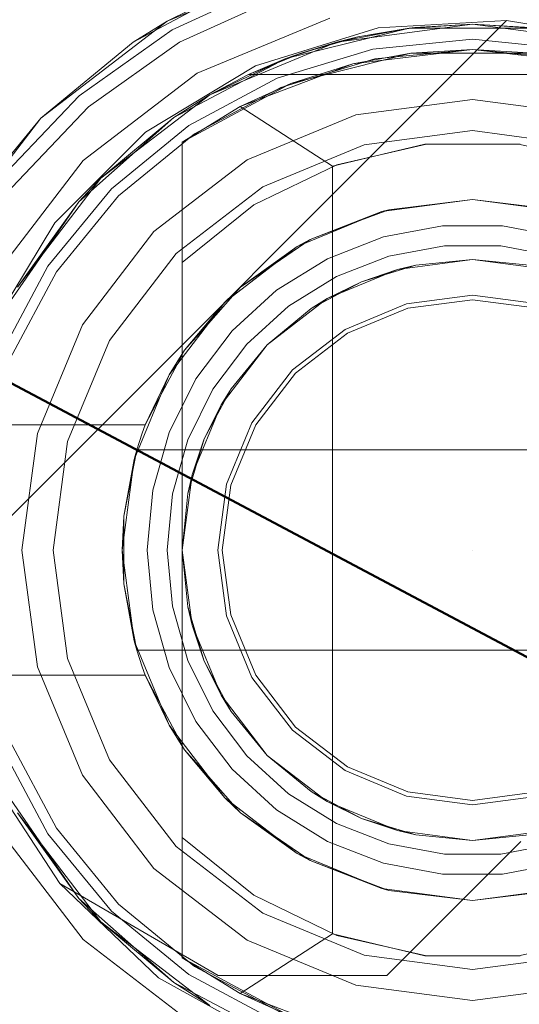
# Model space of a CAD drawing. Extents: x -420 to 300, y 62 to 1112.
# Tile 181 of 256: x -61.2813 to -61.1815, y 389.9445 to 390.1411. Entities that reach past the tile are written whole.
import ezdxf

# ---------------------------------------------------------------- set-up
doc = ezdxf.new("R2010")
doc.units = 0
doc.layers.get('0').update_dxf_attribs({"lineweight": 13})
doc.layers.add('ConnectionPoints', color=7, linetype='Continuous', lineweight=50)

# ---------------------------------------------------------------- blocks, each defined once
blk = doc.blocks.new('AutoCAD-Punkt-A06CPV57L0', base_point=(-61.19086, 390.03522))
at = {"color": 0, "lineweight": -2}
blk.add_line((-61.19086, 390.03521), (-61.19086, 390.03521), dxfattribs=at)
blk = doc.blocks.new('Blockreferenz-A06CPV5FL0', base_point=(-61.34085, 386.58521))
at = {"color": 251, "linetype": 'ByBlock', "lineweight": -2, "ltscale": 0.13, "true_color": 0x636363}
for p, q in [((-61.24942, 390.13663), (-61.22916, 390.14588)), ((-61.29664, 390.02842), (-61.18407, 390.14099)), ((-61.29664, 390.02842), (-61.18407, 390.14099)), ((-61.21933, 390.14146), (-61.24586, 390.13047)), ((-61.20969, 390.13952), (-61.18407, 390.14099)), ((-61.18407, 390.14099), (-61.16267, 390.13739)), ((-61.18407, 390.14099), (-61.18407, 390.14099)), ((-61.18407, 390.14099), (-61.16267, 390.13739)), ((-61.23421, 390.13194), (-61.20969, 390.13952)), ((-61.26755, 390.12372), (-61.24942, 390.13663)), ((-61.24586, 390.13047), (-61.26864, 390.11299)), ((-61.25618, 390.11868), (-61.23421, 390.13194)), ((-61.28292, 390.1076), (-61.26755, 390.12372)), ((-61.27433, 390.10054), (-61.25618, 390.11868)), ((-61.26864, 390.11299), (-61.28612, 390.09021)), ((-61.28759, 390.07856), (-61.27433, 390.10054)), ((-61.27332, 389.96861), (-61.28516, 389.9868)), ((-61.27332, 389.96861), (-61.28516, 389.9868)), ((-61.28612, 389.98021), (-61.26864, 389.95743)), ((-61.18117, 389.97701), (-61.20797, 389.95021)), ((-61.18117, 389.97701), (-61.20797, 389.95021)), ((-61.27332, 389.96861), (-61.2536, 389.94977)), ((-61.24166, 389.95021), (-61.27332, 389.96861)), ((-61.27332, 389.96861), (-61.27332, 389.96861)), ((-61.24166, 389.95021), (-61.27332, 389.96861)), ((-61.26864, 389.95743), (-61.24586, 389.93994)), ((-61.2536, 389.94977), (-61.22973, 389.93659)), ((-61.20797, 389.95021), (-61.24166, 389.95021)), ((-61.24166, 389.95021), (-61.24166, 389.95021)), ((-61.20797, 389.95021), (-61.24166, 389.95021)), ((-61.20797, 389.95021), (-61.20797, 389.95021))]:
    blk.add_line(p, q, dxfattribs=at)
blk = doc.blocks.new('Blockreferenz-A06CPV5NL0', base_point=(-61.34085, 386.58521))
at = {"color": 9, "linetype": 'ByBlock', "lineweight": -2, "ltscale": 0.13, "true_color": 0xc1c9c4}
for p, q in [((-61.25186, 390.14086), (-61.22243, 390.15305)), ((-61.25086, 390.13913), (-61.2301, 390.14861)), ((-61.25864, 390.13665), (-61.23754, 390.14792)), ((-61.23754, 390.14792), (-61.25186, 390.14086)), ((-61.27712, 390.12147), (-61.25186, 390.14086)), ((-61.25186, 390.14086), (-61.25864, 390.13665)), ((-61.26944, 390.1259), (-61.25086, 390.13913)), ((-61.25864, 390.13665), (-61.27712, 390.12147)), ((-61.19086, 390.13721), (-61.21075, 390.13525)), ((-61.21075, 390.13525), (-61.19086, 390.13721)), ((-61.17096, 390.13525), (-61.19086, 390.13721)), ((-61.19086, 390.13721), (-61.17096, 390.13525)), ((-61.21075, 390.13525), (-61.22989, 390.12944)), ((-61.22989, 390.12944), (-61.21075, 390.13525)), ((-61.19086, 390.13521), (-61.21036, 390.13329)), ((-61.17135, 390.13329), (-61.19086, 390.13521)), ((-61.21036, 390.13329), (-61.22912, 390.12759)), ((-61.22989, 390.12944), (-61.24752, 390.12002)), ((-61.24752, 390.12002), (-61.22989, 390.12944)), ((-61.22912, 390.12759), (-61.24641, 390.11835)), ((-61.28518, 390.10939), (-61.26944, 390.1259)), ((-61.19086, 390.12521), (-61.21415, 390.12214)), ((-61.19086, 390.12521), (-61.21415, 390.12214)), ((-61.16756, 390.12214), (-61.19086, 390.12521)), ((-61.16756, 390.12214), (-61.19086, 390.12521)), ((-61.29651, 390.09621), (-61.27712, 390.12147)), ((-61.27712, 390.12147), (-61.2923, 390.10299)), ((-61.21415, 390.12214), (-61.23586, 390.11315)), ((-61.21415, 390.12214), (-61.23586, 390.11315)), ((-61.24752, 390.12002), (-61.26298, 390.10733)), ((-61.26298, 390.10733), (-61.24752, 390.12002)), ((-61.19086, 390.11897), (-61.21253, 390.11611)), ((-61.21253, 390.11611), (-61.19086, 390.11897)), ((-61.16918, 390.11611), (-61.19086, 390.11897)), ((-61.19086, 390.11897), (-61.16918, 390.11611)), ((-61.24641, 390.11835), (-61.26157, 390.10592)), ((-61.21253, 390.11611), (-61.23274, 390.10775)), ((-61.23274, 390.10775), (-61.21253, 390.11611)), ((-61.23586, 390.11315), (-61.2545, 390.09885)), ((-61.23586, 390.11315), (-61.2545, 390.09885)), ((-61.26298, 390.10733), (-61.27567, 390.09187)), ((-61.27567, 390.09187), (-61.26298, 390.10733)), ((-61.23274, 390.10775), (-61.25008, 390.09443)), ((-61.25008, 390.09443), (-61.23274, 390.10775)), ((-61.26157, 390.10592), (-61.274, 390.09076)), ((-61.2545, 390.09885), (-61.2688, 390.08021)), ((-61.2545, 390.09885), (-61.2688, 390.08021)), ((-61.25008, 390.09443), (-61.26339, 390.07709)), ((-61.26339, 390.07709), (-61.25008, 390.09443)), ((-61.27567, 390.09187), (-61.28509, 390.07424)), ((-61.28509, 390.07424), (-61.27567, 390.09187)), ((-61.274, 390.09076), (-61.28324, 390.07348)), ((-61.19086, 390.08608), (-61.20402, 390.08435)), ((-61.2038, 390.0835), (-61.19086, 390.08521)), ((-61.17769, 390.08435), (-61.19086, 390.08608)), ((-61.19086, 390.08521), (-61.17791, 390.0835)), ((-61.20402, 390.08435), (-61.21629, 390.07926)), ((-61.21586, 390.07851), (-61.2038, 390.0835)), ((-61.2688, 390.08021), (-61.27779, 390.0585)), ((-61.2688, 390.08021), (-61.27779, 390.0585)), ((-61.21629, 390.07926), (-61.22683, 390.07118)), ((-61.22621, 390.07056), (-61.21586, 390.07851)), ((-61.26339, 390.07709), (-61.27176, 390.05689)), ((-61.27176, 390.05689), (-61.26339, 390.07709)), ((-61.22683, 390.07118), (-61.23491, 390.06064)), ((-61.23416, 390.06021), (-61.22621, 390.07056)), ((-61.23491, 390.06064), (-61.23999, 390.04837)), ((-61.23915, 390.04815), (-61.23416, 390.06021)), ((-61.27779, 390.0585), (-61.28086, 390.03521)), ((-61.27779, 390.0585), (-61.28086, 390.03521)), ((-61.27176, 390.05689), (-61.27462, 390.03521)), ((-61.27462, 390.03521), (-61.27176, 390.05689)), ((-61.23999, 390.04837), (-61.24173, 390.03521)), ((-61.24086, 390.03521), (-61.23915, 390.04815)), ((-61.28086, 390.03521), (-61.27779, 390.01191)), ((-61.28086, 390.03521), (-61.27779, 390.01191)), ((-61.27462, 390.03521), (-61.27176, 390.01353)), ((-61.27176, 390.01353), (-61.27462, 390.03521)), ((-61.24173, 390.03521), (-61.23999, 390.02204)), ((-61.23915, 390.02227), (-61.24086, 390.03521)), ((-61.23416, 390.01021), (-61.23915, 390.02227)), ((-61.23999, 390.02204), (-61.23491, 390.00977)), ((-61.27176, 390.01353), (-61.26339, 389.99333)), ((-61.26339, 389.99333), (-61.27176, 390.01353)), ((-61.27779, 390.01191), (-61.2688, 389.99021)), ((-61.27779, 390.01191), (-61.2688, 389.99021)), ((-61.23491, 390.00977), (-61.22683, 389.99923)), ((-61.22621, 389.99985), (-61.23416, 390.01021)), ((-61.22683, 389.99923), (-61.21629, 389.99115)), ((-61.21586, 389.99191), (-61.22621, 389.99985)), ((-61.28324, 389.99694), (-61.274, 389.97965)), ((-61.28509, 389.99617), (-61.27567, 389.97854)), ((-61.27567, 389.97854), (-61.28509, 389.99617)), ((-61.26339, 389.99333), (-61.25008, 389.97598)), ((-61.25008, 389.97598), (-61.26339, 389.99333)), ((-61.21629, 389.99115), (-61.20402, 389.98607)), ((-61.2038, 389.98691), (-61.21586, 389.99191)), ((-61.2688, 389.99021), (-61.2545, 389.97157)), ((-61.2688, 389.99021), (-61.2545, 389.97157)), ((-61.19086, 389.98521), (-61.2038, 389.98691)), ((-61.17791, 389.98691), (-61.19086, 389.98521)), ((-61.20402, 389.98607), (-61.19086, 389.98433)), ((-61.19086, 389.98433), (-61.17769, 389.98607)), ((-61.274, 389.97965), (-61.26157, 389.9645)), ((-61.27567, 389.97854), (-61.26298, 389.96308)), ((-61.26298, 389.96308), (-61.27567, 389.97854)), ((-61.25008, 389.97598), (-61.23274, 389.96267)), ((-61.23274, 389.96267), (-61.25008, 389.97598)), ((-61.2545, 389.97157), (-61.23586, 389.95726)), ((-61.2545, 389.97157), (-61.23586, 389.95726)), ((-61.26298, 389.96308), (-61.24752, 389.9504)), ((-61.24752, 389.9504), (-61.26298, 389.96308)), ((-61.26157, 389.9645), (-61.24641, 389.95206)), ((-61.23274, 389.96267), (-61.21253, 389.9543)), ((-61.21253, 389.9543), (-61.23274, 389.96267)), ((-61.23586, 389.95726), (-61.21415, 389.94827)), ((-61.23586, 389.95726), (-61.21415, 389.94827)), ((-61.21253, 389.9543), (-61.19086, 389.95145)), ((-61.19086, 389.95145), (-61.21253, 389.9543)), ((-61.19086, 389.95145), (-61.16918, 389.9543)), ((-61.16918, 389.9543), (-61.19086, 389.95145)), ((-61.24641, 389.95206), (-61.22912, 389.94282)), ((-61.24752, 389.9504), (-61.22989, 389.94097)), ((-61.22989, 389.94097), (-61.24752, 389.9504)), ((-61.21415, 389.94827), (-61.19086, 389.94521)), ((-61.21415, 389.94827), (-61.19086, 389.94521)), ((-61.19086, 389.94521), (-61.16756, 389.94827)), ((-61.19086, 389.94521), (-61.16756, 389.94827))]:
    blk.add_line(p, q, dxfattribs=at)
blk = doc.blocks.new('Blockreferenz-A06CPV5TL0', base_point=(-61.30585, 389.72281))
at = {"color": 0, "linetype": 'ByBlock', "lineweight": -2, "ltscale": 0.13}
for p, q in [((-61.21803, 390.13663), (-61.19086, 390.14021)), ((-61.19086, 390.14021), (-61.21803, 390.13663)), ((-61.19086, 390.14021), (-61.20352, 390.13944)), ((-61.19086, 390.14021), (-61.20238, 390.13957)), ((-61.19086, 390.14021), (-61.20238, 390.13957)), ((-61.17933, 390.13957), (-61.19086, 390.14021)), ((-61.17819, 390.13944), (-61.19086, 390.14021)), ((-61.19086, 390.14021), (-61.16368, 390.13663)), ((-61.17933, 390.13957), (-61.19086, 390.14021)), ((-61.16368, 390.13663), (-61.19086, 390.14021)), ((-61.22812, 390.13337), (-61.20352, 390.13944)), ((-61.20352, 390.13944), (-61.22812, 390.13337)), ((-61.20352, 390.13944), (-61.21803, 390.13663)), ((-61.20238, 390.13957), (-61.21377, 390.13768)), ((-61.20238, 390.13957), (-61.21377, 390.13768)), ((-61.20352, 390.13944), (-61.21377, 390.13768)), ((-61.20238, 390.13957), (-61.20352, 390.13944)), ((-61.20352, 390.13944), (-61.17819, 390.13944)), ((-61.17819, 390.13944), (-61.20352, 390.13944)), ((-61.24336, 390.12614), (-61.21803, 390.13663)), ((-61.21803, 390.13663), (-61.24336, 390.12614)), ((-61.21803, 390.13663), (-61.22812, 390.13337)), ((-61.22488, 390.13454), (-61.21377, 390.13768)), ((-61.21803, 390.13663), (-61.22488, 390.13454)), ((-61.21627, 390.13697), (-61.22185, 390.1354)), ((-61.21377, 390.13768), (-61.21803, 390.13663)), ((-61.21377, 390.13768), (-61.21627, 390.13697)), ((-61.22488, 390.13454), (-61.23558, 390.13021)), ((-61.22488, 390.13454), (-61.23558, 390.13021)), ((-61.22488, 390.13454), (-61.22812, 390.13337)), ((-61.2032, 390.13444), (-61.22713, 390.12839)), ((-61.22185, 390.1354), (-61.22488, 390.13454)), ((-61.19086, 390.13521), (-61.21475, 390.13231)), ((-61.2032, 390.13444), (-61.21475, 390.13231)), ((-61.19086, 390.13521), (-61.2032, 390.13444)), ((-61.17851, 390.13444), (-61.2032, 390.13444)), ((-61.17851, 390.13444), (-61.19086, 390.13521)), ((-61.16696, 390.13231), (-61.19086, 390.13521)), ((-61.25055, 390.12159), (-61.22812, 390.13337)), ((-61.22812, 390.13337), (-61.25055, 390.12159)), ((-61.22812, 390.13337), (-61.24336, 390.12614)), ((-61.21475, 390.13231), (-61.23726, 390.12379)), ((-61.22812, 390.13337), (-61.23558, 390.13021)), ((-61.21475, 390.13231), (-61.22713, 390.12839)), ((-61.22713, 390.12839), (-61.24886, 390.11667)), ((-61.23558, 390.13021), (-61.24336, 390.12614)), ((-61.22713, 390.12839), (-61.23726, 390.12379)), ((-61.23558, 390.13021), (-61.14613, 390.13021)), ((-61.23558, 390.13021), (-61.23558, 390.13021)), ((-61.23558, 390.13021), (-61.14613, 390.13021)), ((-61.2651, 390.10945), (-61.24336, 390.12614)), ((-61.24336, 390.12614), (-61.2651, 390.10945)), ((-61.24336, 390.12614), (-61.25055, 390.12159)), ((-61.24336, 390.12614), (-61.25055, 390.12159)), ((-61.23726, 390.12379), (-61.24886, 390.11667)), ((-61.24886, 390.11667), (-61.23726, 390.12379)), ((-61.23726, 390.12379), (-61.21886, 390.11185)), ((-61.26951, 390.10477), (-61.25055, 390.12159)), ((-61.25055, 390.12159), (-61.26951, 390.10477)), ((-61.25055, 390.12159), (-61.2651, 390.10945)), ((-61.25055, 390.12159), (-61.2651, 390.10945)), ((-61.24886, 390.11667), (-61.24886, 390.09261)), ((-61.24886, 389.95375), (-61.24886, 390.11667)), ((-61.24886, 390.11667), (-61.24886, 390.11667)), ((-61.21886, 390.11185), (-61.20036, 390.11625)), ((-61.20005, 390.11629), (-61.21798, 390.11217)), ((-61.20036, 390.11625), (-61.18135, 390.11625)), ((-61.18166, 390.11629), (-61.20005, 390.11629)), ((-61.16373, 390.11217), (-61.18166, 390.11629)), ((-61.21798, 390.11217), (-61.23453, 390.10414)), ((-61.21886, 390.11185), (-61.21886, 389.95856)), ((-61.28179, 390.08771), (-61.2651, 390.10945)), ((-61.2651, 390.10945), (-61.28179, 390.08771)), ((-61.2651, 390.10945), (-61.26951, 390.10477)), ((-61.2651, 390.10945), (-61.26951, 390.10477)), ((-61.28388, 390.08391), (-61.26951, 390.10477)), ((-61.26951, 390.10477), (-61.28388, 390.08391)), ((-61.26951, 390.10477), (-61.28179, 390.08771)), ((-61.26951, 390.10477), (-61.28179, 390.08771)), ((-61.20897, 390.10282), (-61.19086, 390.10521)), ((-61.19086, 390.10521), (-61.20757, 390.10318)), ((-61.19086, 390.10521), (-61.17274, 390.10282)), ((-61.17414, 390.10318), (-61.19086, 390.10521)), ((-61.23453, 390.10414), (-61.24886, 390.09261)), ((-61.22586, 390.09583), (-61.20897, 390.10282)), ((-61.20897, 390.10282), (-61.22332, 390.09722)), ((-61.21372, 390.10086), (-61.20828, 390.10291)), ((-61.20757, 390.10318), (-61.20897, 390.10282)), ((-61.20828, 390.10291), (-61.20757, 390.10318)), ((-61.22332, 390.09722), (-61.21372, 390.10086)), ((-61.19685, 390.09993), (-61.20864, 390.09773)), ((-61.18486, 390.09993), (-61.19685, 390.09993)), ((-61.17307, 390.09773), (-61.18486, 390.09993)), ((-61.22332, 390.09722), (-61.22586, 390.09583)), ((-61.22458, 390.09636), (-61.22332, 390.09722)), ((-61.20864, 390.09773), (-61.21983, 390.09339)), ((-61.24035, 390.0847), (-61.22586, 390.09583)), ((-61.22586, 390.09583), (-61.23719, 390.08768)), ((-61.23029, 390.09243), (-61.22458, 390.09636)), ((-61.20755, 390.09388), (-61.19648, 390.09595)), ((-61.20755, 390.09388), (-61.19648, 390.09595)), ((-61.19648, 390.09595), (-61.18523, 390.09595)), ((-61.19648, 390.09595), (-61.18523, 390.09595)), ((-61.18523, 390.09595), (-61.17416, 390.09388)), ((-61.18523, 390.09595), (-61.17416, 390.09388)), ((-61.21983, 390.09339), (-61.23003, 390.08708)), ((-61.21805, 390.08981), (-61.20755, 390.09388)), ((-61.21805, 390.08981), (-61.20755, 390.09388)), ((-61.20587, 390.09123), (-61.19086, 390.09321)), ((-61.20587, 390.09123), (-61.19086, 390.09321)), ((-61.20587, 390.09123), (-61.19086, 390.09321)), ((-61.19086, 390.09321), (-61.20217, 390.09209)), ((-61.20217, 390.09209), (-61.19086, 390.09321)), ((-61.19086, 390.09321), (-61.17584, 390.09123)), ((-61.17954, 390.09209), (-61.19086, 390.09321)), ((-61.19086, 390.09321), (-61.17954, 390.09209)), ((-61.19086, 390.09321), (-61.17584, 390.09123)), ((-61.19086, 390.09321), (-61.17584, 390.09123)), ((-61.24886, 390.09261), (-61.24886, 390.0574)), ((-61.23719, 390.08768), (-61.23029, 390.09243)), ((-61.21986, 390.08544), (-61.20587, 390.09123)), ((-61.21986, 390.08544), (-61.20587, 390.09123)), ((-61.21986, 390.08544), (-61.20587, 390.09123)), ((-61.21305, 390.08879), (-61.20217, 390.09209)), ((-61.20587, 390.09123), (-61.21305, 390.08879)), ((-61.20217, 390.09209), (-61.20587, 390.09123)), ((-61.22762, 390.08389), (-61.21805, 390.08981)), ((-61.22762, 390.08389), (-61.21805, 390.08981)), ((-61.23719, 390.08768), (-61.24035, 390.0847)), ((-61.23003, 390.08708), (-61.23889, 390.079)), ((-61.23872, 390.08596), (-61.23719, 390.08768)), ((-61.22308, 390.08343), (-61.21305, 390.08879)), ((-61.21305, 390.08879), (-61.21986, 390.08544)), ((-61.24362, 390.08044), (-61.23872, 390.08596)), ((-61.23187, 390.07622), (-61.21986, 390.08544)), ((-61.23187, 390.07622), (-61.21986, 390.08544)), ((-61.23187, 390.07622), (-61.21986, 390.08544)), ((-61.21986, 390.08544), (-61.22308, 390.08343)), ((-61.25148, 390.07021), (-61.24035, 390.0847)), ((-61.24035, 390.0847), (-61.24838, 390.0751)), ((-61.23594, 390.0763), (-61.22762, 390.08389)), ((-61.23594, 390.0763), (-61.22762, 390.08389)), ((-61.22308, 390.08343), (-61.23187, 390.07622)), ((-61.23187, 390.07622), (-61.22308, 390.08343)), ((-61.24838, 390.0751), (-61.24362, 390.08044)), ((-61.23889, 390.079), (-61.24612, 390.06942)), ((-61.24272, 390.06732), (-61.23594, 390.0763)), ((-61.24272, 390.06732), (-61.23594, 390.0763)), ((-61.24109, 390.06421), (-61.23187, 390.07622)), ((-61.24109, 390.06421), (-61.23187, 390.07622)), ((-61.24109, 390.06421), (-61.23187, 390.07622)), ((-61.23187, 390.07622), (-61.23908, 390.06743)), ((-61.23908, 390.06743), (-61.23187, 390.07622)), ((-61.24838, 390.0751), (-61.25148, 390.07021)), ((-61.24982, 390.07237), (-61.24838, 390.0751)), ((-61.25336, 390.06565), (-61.24982, 390.07237)), ((-61.25847, 390.05332), (-61.25148, 390.07021)), ((-61.25148, 390.07021), (-61.25624, 390.06021)), ((-61.24612, 390.06942), (-61.25147, 390.05869)), ((-61.24774, 390.05724), (-61.24272, 390.06732)), ((-61.24774, 390.05724), (-61.24272, 390.06732)), ((-61.24444, 390.0574), (-61.23908, 390.06743)), ((-61.23908, 390.06743), (-61.24109, 390.06421)), ((-61.25624, 390.06021), (-61.25336, 390.06565)), ((-61.24688, 390.05022), (-61.24109, 390.06421)), ((-61.24688, 390.05022), (-61.24109, 390.06421)), ((-61.24688, 390.05022), (-61.24109, 390.06421)), ((-61.24109, 390.06421), (-61.24444, 390.0574)), ((-61.29284, 390.06021), (-61.25624, 390.06021)), ((-61.25624, 390.06021), (-61.29284, 390.06021)), ((-61.25624, 390.06021), (-61.25685, 390.05855)), ((-61.25624, 390.06021), (-61.25624, 390.06021)), ((-61.25685, 390.05855), (-61.25741, 390.05689)), ((-61.25147, 390.05869), (-61.25475, 390.04715)), ((-61.25741, 390.05689), (-61.25794, 390.05521)), ((-61.25082, 390.04642), (-61.24774, 390.05724)), ((-61.25082, 390.04642), (-61.24774, 390.05724)), ((-61.24886, 390.0574), (-61.24886, 390.04652)), ((-61.24774, 390.04652), (-61.24444, 390.0574)), ((-61.24444, 390.0574), (-61.24688, 390.05022)), ((-61.25794, 390.05521), (-61.26053, 390.04196)), ((-61.25881, 390.05075), (-61.25816, 390.05408)), ((-61.25794, 390.05521), (-61.25847, 390.05332)), ((-61.25816, 390.05408), (-61.25794, 390.05521)), ((-61.12377, 390.05521), (-61.25794, 390.05521)), ((-61.25794, 390.05521), (-61.25769, 390.05521)), ((-61.25794, 390.05521), (-61.25794, 390.05521)), ((-61.25769, 390.05521), (-61.12402, 390.05521)), ((-61.26086, 390.03521), (-61.25847, 390.05332)), ((-61.25847, 390.05332), (-61.26053, 390.04196)), ((-61.26053, 390.04196), (-61.25881, 390.05075)), ((-61.24886, 390.03521), (-61.24688, 390.05022)), ((-61.24886, 390.03521), (-61.24688, 390.05022)), ((-61.24886, 390.03521), (-61.24688, 390.05022)), ((-61.24688, 390.05022), (-61.24774, 390.04652)), ((-61.25475, 390.04715), (-61.25586, 390.03521)), ((-61.25186, 390.03521), (-61.25082, 390.04642)), ((-61.25186, 390.03521), (-61.25082, 390.04642)), ((-61.24774, 390.04652), (-61.24886, 390.03521)), ((-61.24886, 390.03521), (-61.24774, 390.04652)), ((-61.24886, 390.04652), (-61.24886, 390.03521)), ((-61.26053, 390.04196), (-61.26086, 390.03521)), ((-61.26053, 390.04196), (-61.26053, 390.03768)), ((-61.26053, 390.03768), (-61.26053, 390.03273)), ((-61.25847, 390.01709), (-61.26086, 390.03521)), ((-61.26086, 390.03521), (-61.26053, 390.02846)), ((-61.25586, 390.03521), (-61.25475, 390.02326)), ((-61.25082, 390.024), (-61.25186, 390.03521)), ((-61.25082, 390.024), (-61.25186, 390.03521)), ((-61.24688, 390.0202), (-61.24886, 390.03521)), ((-61.24886, 390.03521), (-61.24774, 390.02389)), ((-61.24688, 390.0202), (-61.24886, 390.03521)), ((-61.24886, 390.03521), (-61.24886, 389.97781)), ((-61.24774, 390.02389), (-61.24886, 390.03521)), ((-61.24688, 390.0202), (-61.24886, 390.03521)), ((-61.26053, 390.03273), (-61.26053, 390.02846)), ((-61.26053, 390.02846), (-61.25794, 390.01521)), ((-61.25881, 390.01966), (-61.26053, 390.02846)), ((-61.26053, 390.02846), (-61.25847, 390.01709)), ((-61.25475, 390.02326), (-61.25147, 390.01173)), ((-61.24774, 390.01317), (-61.25082, 390.024)), ((-61.24774, 390.01317), (-61.25082, 390.024)), ((-61.24774, 390.02389), (-61.24688, 390.0202)), ((-61.24444, 390.01301), (-61.24774, 390.02389)), ((-61.24109, 390.00621), (-61.24688, 390.0202)), ((-61.24688, 390.0202), (-61.24444, 390.01301)), ((-61.24109, 390.00621), (-61.24688, 390.0202)), ((-61.24109, 390.00621), (-61.24688, 390.0202)), ((-61.25816, 390.01634), (-61.25881, 390.01966)), ((-61.25148, 390.00021), (-61.25847, 390.01709)), ((-61.25847, 390.01709), (-61.25794, 390.01521)), ((-61.25794, 390.01521), (-61.25816, 390.01634)), ((-61.25794, 390.01521), (-61.12377, 390.01521)), ((-61.25769, 390.01521), (-61.25794, 390.01521)), ((-61.25794, 390.01521), (-61.25741, 390.01353)), ((-61.25794, 390.01521), (-61.25794, 390.01521)), ((-61.12402, 390.01521), (-61.25769, 390.01521)), ((-61.25741, 390.01353), (-61.25685, 390.01186)), ((-61.24272, 390.00309), (-61.24774, 390.01317)), ((-61.24272, 390.00309), (-61.24774, 390.01317)), ((-61.24444, 390.01301), (-61.24109, 390.00621)), ((-61.23908, 390.00298), (-61.24444, 390.01301)), ((-61.25685, 390.01186), (-61.25624, 390.01021)), ((-61.25147, 390.01173), (-61.24612, 390.00099)), ((-61.25624, 390.01021), (-61.29284, 390.01021)), ((-61.25624, 390.01021), (-61.29284, 390.01021)), ((-61.25336, 390.00476), (-61.25624, 390.01021)), ((-61.25624, 390.01021), (-61.25148, 390.00021)), ((-61.25624, 390.01021), (-61.25624, 390.01021)), ((-61.24982, 389.99804), (-61.25336, 390.00476)), ((-61.23187, 389.99419), (-61.24109, 390.00621)), ((-61.24109, 390.00621), (-61.23908, 390.00298)), ((-61.23187, 389.99419), (-61.24109, 390.00621)), ((-61.23187, 389.99419), (-61.24109, 390.00621)), ((-61.23594, 389.99411), (-61.24272, 390.00309)), ((-61.23594, 389.99411), (-61.24272, 390.00309)), ((-61.23908, 390.00298), (-61.23187, 389.99419)), ((-61.23187, 389.99419), (-61.23908, 390.00298)), ((-61.24612, 390.00099), (-61.23889, 389.99142)), ((-61.24035, 389.98571), (-61.25148, 390.00021)), ((-61.25148, 390.00021), (-61.24838, 389.99532)), ((-61.24838, 389.99532), (-61.24982, 389.99804)), ((-61.24362, 389.98997), (-61.24838, 389.99532)), ((-61.24838, 389.99532), (-61.24035, 389.98571)), ((-61.22762, 389.98653), (-61.23594, 389.99411)), ((-61.22762, 389.98653), (-61.23594, 389.99411)), ((-61.23187, 389.99419), (-61.22308, 389.98698)), ((-61.21986, 389.98498), (-61.23187, 389.99419)), ((-61.21986, 389.98498), (-61.23187, 389.99419)), ((-61.22308, 389.98698), (-61.23187, 389.99419)), ((-61.21986, 389.98498), (-61.23187, 389.99419)), ((-61.23889, 389.99142), (-61.23003, 389.98334)), ((-61.23872, 389.98445), (-61.24362, 389.98997)), ((-61.22308, 389.98698), (-61.21986, 389.98498)), ((-61.21305, 389.98162), (-61.22308, 389.98698)), ((-61.26951, 389.96564), (-61.28388, 389.98651)), ((-61.28388, 389.98651), (-61.26951, 389.96564)), ((-61.22586, 389.97458), (-61.24035, 389.98571)), ((-61.24035, 389.98571), (-61.23719, 389.98274)), ((-61.21805, 389.9806), (-61.22762, 389.98653)), ((-61.21805, 389.9806), (-61.22762, 389.98653)), ((-61.20587, 389.97918), (-61.21986, 389.98498)), ((-61.21986, 389.98498), (-61.21305, 389.98162)), ((-61.20587, 389.97918), (-61.21986, 389.98498)), ((-61.20587, 389.97918), (-61.21986, 389.98498)), ((-61.23719, 389.98274), (-61.23872, 389.98445)), ((-61.23029, 389.97799), (-61.23719, 389.98274)), ((-61.23719, 389.98274), (-61.22586, 389.97458)), ((-61.23003, 389.98334), (-61.21983, 389.97702)), ((-61.28179, 389.98271), (-61.26951, 389.96564)), ((-61.2651, 389.96096), (-61.28179, 389.98271)), ((-61.28179, 389.98271), (-61.26951, 389.96564)), ((-61.28179, 389.98271), (-61.2651, 389.96096)), ((-61.21305, 389.98162), (-61.20587, 389.97918)), ((-61.20217, 389.97832), (-61.21305, 389.98162)), ((-61.20755, 389.97654), (-61.21805, 389.9806)), ((-61.20755, 389.97654), (-61.21805, 389.9806)), ((-61.19086, 389.97721), (-61.20587, 389.97918)), ((-61.20587, 389.97918), (-61.20217, 389.97832)), ((-61.19086, 389.97721), (-61.20587, 389.97918)), ((-61.19086, 389.97721), (-61.20587, 389.97918)), ((-61.17584, 389.97918), (-61.19086, 389.97721)), ((-61.17584, 389.97918), (-61.19086, 389.97721)), ((-61.17584, 389.97918), (-61.19086, 389.97721)), ((-61.24886, 389.97781), (-61.24886, 389.95375)), ((-61.23453, 389.96628), (-61.24886, 389.97781)), ((-61.22458, 389.97406), (-61.23029, 389.97799)), ((-61.21983, 389.97702), (-61.20864, 389.97269)), ((-61.20217, 389.97832), (-61.19086, 389.97721)), ((-61.19086, 389.97721), (-61.20217, 389.97832)), ((-61.19086, 389.97721), (-61.17954, 389.97832)), ((-61.17954, 389.97832), (-61.19086, 389.97721)), ((-61.19648, 389.97447), (-61.20755, 389.97654)), ((-61.19648, 389.97447), (-61.20755, 389.97654)), ((-61.17416, 389.97654), (-61.18523, 389.97447)), ((-61.17416, 389.97654), (-61.18523, 389.97447)), ((-61.20897, 389.96759), (-61.22586, 389.97458)), ((-61.22586, 389.97458), (-61.22332, 389.97319)), ((-61.22332, 389.97319), (-61.22458, 389.97406)), ((-61.21372, 389.96956), (-61.22332, 389.97319)), ((-61.22332, 389.97319), (-61.20897, 389.96759)), ((-61.18523, 389.97447), (-61.19648, 389.97447)), ((-61.18523, 389.97447), (-61.19648, 389.97447)), ((-61.20864, 389.97269), (-61.19685, 389.97048)), ((-61.18486, 389.97048), (-61.17307, 389.97269)), ((-61.20828, 389.9675), (-61.21372, 389.96956)), ((-61.19685, 389.97048), (-61.18486, 389.97048)), ((-61.19086, 389.96521), (-61.20897, 389.96759)), ((-61.20897, 389.96759), (-61.20757, 389.96723)), ((-61.20757, 389.96723), (-61.20828, 389.9675)), ((-61.20757, 389.96723), (-61.19086, 389.96521)), ((-61.17274, 389.96759), (-61.19086, 389.96521)), ((-61.19086, 389.96521), (-61.17414, 389.96723)), ((-61.25055, 389.94883), (-61.26951, 389.96564)), ((-61.26951, 389.96564), (-61.2651, 389.96096)), ((-61.26951, 389.96564), (-61.2651, 389.96096)), ((-61.26951, 389.96564), (-61.25055, 389.94883)), ((-61.21798, 389.95825), (-61.23453, 389.96628)), ((-61.2651, 389.96096), (-61.25055, 389.94883)), ((-61.24336, 389.94427), (-61.2651, 389.96096)), ((-61.2651, 389.96096), (-61.25055, 389.94883)), ((-61.2651, 389.96096), (-61.24336, 389.94427)), ((-61.21886, 389.95856), (-61.23726, 389.94662)), ((-61.20036, 389.95416), (-61.21886, 389.95856)), ((-61.20005, 389.95413), (-61.21798, 389.95825)), ((-61.16373, 389.95825), (-61.18166, 389.95413)), ((-61.24886, 389.95375), (-61.23726, 389.94662)), ((-61.22713, 389.94202), (-61.24886, 389.95375)), ((-61.23726, 389.94662), (-61.24886, 389.95375)), ((-61.24886, 389.95375), (-61.24886, 389.95375)), ((-61.18135, 389.95416), (-61.20036, 389.95416)), ((-61.18166, 389.95413), (-61.20005, 389.95413)), ((-61.25055, 389.94883), (-61.24336, 389.94427)), ((-61.22812, 389.93704), (-61.25055, 389.94883)), ((-61.25055, 389.94883), (-61.24336, 389.94427)), ((-61.25055, 389.94883), (-61.22812, 389.93704)), ((-61.23726, 389.94662), (-61.22713, 389.94202)), ((-61.23726, 389.94662), (-61.21475, 389.9381))]:
    blk.add_line(p, q, dxfattribs=at)
blk = doc.blocks.new('AutoCAD-Punkt-A06CPV5VL0', base_point=(-61.19086, 390.03522))
at = {"color": 0, "lineweight": -2}
blk.add_line((-61.19086, 390.03521), (-61.19086, 390.03521), dxfattribs=at)
blk = doc.blocks.new('Bauteilbeschriftung-A06CPV63L0', base_point=(-83.66006, 390.01334))
at = {"color": 0, "linetype": 'ByBlock', "lineweight": -2, "ltscale": 0.5}
blk.add_line((-64.40887, 391.72693), (-61.17904, 390.01334), dxfattribs=at)

msp = doc.modelspace()

# ---------------------------------------------------------------- block references
at = {"ltscale": 0.13}
for name, p in [('Blockreferenz-A06CPV5FL0', (-61.34085, 386.58521)), ('Blockreferenz-A06CPV5NL0', (-61.34085, 386.58521)), ('Blockreferenz-A06CPV5TL0', (-61.30585, 389.72281))]:
    msp.add_blockref(name, p, dxfattribs=at)
at = {"layer": 'ConnectionPoints', "ltscale": 0.5}
for name, p in [('Bauteilbeschriftung-A06CPV63L0', (-83.66006, 390.01334)), ('AutoCAD-Punkt-A06CPV57L0', (-61.19086, 390.03522)), ('AutoCAD-Punkt-A06CPV5VL0', (-61.19086, 390.03522))]:
    msp.add_blockref(name, p, dxfattribs=at)

doc.saveas('drawing.dxf')
